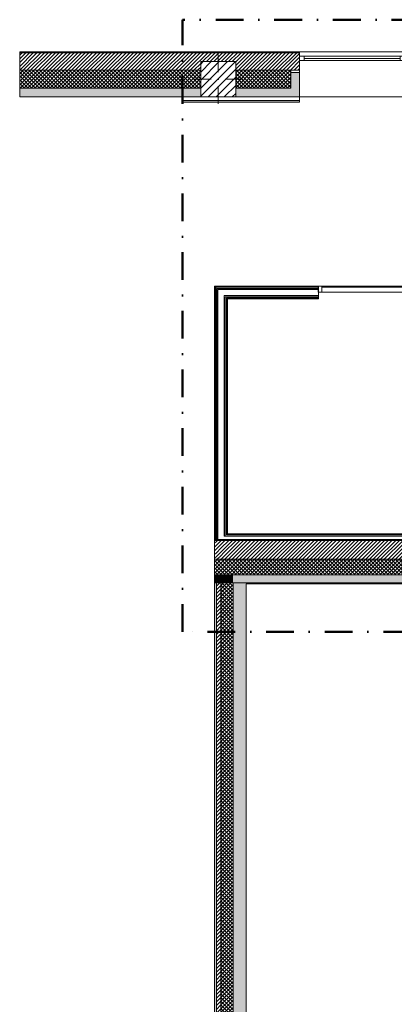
# Model space of a CAD drawing. Header units: millimetres. Extents: x -30280 to 19093, y -17757 to 4746.
# Tile 5 of 33: x -30280 to -25996, y -6505 to 4746. Entities that reach past the tile are written whole.
import ezdxf

# ---------------------------------------------------------------- set-up
doc = ezdxf.new("R2010")
doc.units = ezdxf.units.MM
doc.header["$MEASUREMENT"] = 0
doc.linetypes.add('Punto & Rayas', pattern=[670.277762, 317.5, -176.388889, 0, -176.388874])
doc.linetypes.add('Wipeout_Contour', pattern=[1000, 0, -1000])
for name, color, linetype, lineweight, true_color in [('01_2D_Ambit_Pluma_Nº__242', 7, 'Continuous', 50, 0xfb0013), ('12_FAÇ_Façana_Pluma_Nº__102', 7, 'Continuous', 5, 0xcccccc), ('12_FAÇ_Façana_Pluma_Nº__174', 7, 'Continuous', 13, 0xe4ad2c), ('12_FAÇ_Façana_Pluma_Nº__176', 7, 'Continuous', 15, 0x93a0c6), ('12_FAÇ_Façana_Pluma_Nº__43', 7, 'Continuous', 5, 0xa4a4a6), ('Nuevo_08_E_Envans secs_Pluma_Nº__153', 7, 'Continuous', 25, 0x5a400a), ('Nuevo_08_E_Envans secs_Pluma_Nº__176', 7, 'Continuous', 15, 0x93a0c6), ('Nuevo_08_E_Envans secs_Pluma_Nº__78', 7, 'Continuous', 5, 0x00bb5e), ('Nuevo_Puertas Archicad_Pluma_Nº__3', 7, 'Continuous', 5, 0xa4a4a4), ('Nuevo_Ventanas Archicad_Pluma_Nº__103', 7, 'Continuous', 5, 0xa4a4a6), ('Ventanas Archicad_Pluma_Nº__23', 7, 'Continuous', 5, 0xa4a4a6), ('Ventanas Archicad_Pluma_Nº__3', 7, 'Continuous', 5, 0xa4a4a4), ('Ventanas Archicad_Pluma_Nº__43', 7, 'Continuous', 5, 0xa4a4a6)]:
    doc.layers.add(name, color=color, linetype=linetype, lineweight=lineweight, true_color=true_color)
for name, color, linetype in [('10_ESTR_Pilars', 7, 'Continuous'), ('12_FAÇ_Façana', 7, 'Continuous'), ('Nuevo_08_E_Envans secs', 7, 'Continuous'), ('Nuevo_Puertas Archicad', 7, 'Continuous'), ('Ventanas Archicad', 7, 'Continuous')]:
    doc.layers.add(name, color=color, linetype=linetype)
for name, color, linetype, lineweight in [('10_ESTR_Pilars_Pluma_Nº__20', 1, 'Continuous', 5), ('10_ESTR_Pilars_Pluma_Nº__28', 7, 'Continuous', 20), ('10_ESTR_Pilars_Pluma_Nº__42', 8, 'Continuous', 25), ('12_FAÇ_Façana_Pluma_Nº__2', 8, 'Continuous', 5), ('12_FAÇ_Façana_Pluma_Nº__7', 7, 'Continuous', 5), ('Nuevo_08_E_Envans secs_Pluma_Nº__25', 5, 'Continuous', 5), ('Nuevo_08_E_Envans secs_Pluma_Nº__7', 7, 'Continuous', 5), ('Nuevo_Puertas Archicad_Pluma_Nº__1', 7, 'Continuous', 5), ('Nuevo_Ventanas Archicad_Pluma_Nº__1', 7, 'Continuous', 5), ('Ventanas Archicad_Pluma_Nº__7', 7, 'Continuous', 5)]:
    doc.layers.add(name, color=color, linetype=linetype, lineweight=lineweight)
pattern_1 = [(45, (0, 0), (-21.213203, 21.213203), [])]
pattern_2 = [(45, (0, 0), (-21.213203, 21.213203), []), (135, (0, 0), (21.213203, 21.213203), [])]
pattern_3 = [(45, (0, 0), (-159.1, 159.1), []), (45, (-53.03, 53.03), (-159.1, 159.1), [])]
pattern_4 = [(0, (0, 0), (0, 779.4), [48.75, -401.25]), (0, (225, 389.7), (0, 779.4), [48.75, -401.25]), (60, (0, 0), (-675, 389.7), [48.75, -401.25]), (60, (450, 0), (-675, 389.7), [48.75, -401.25]), (120, (48.75, 0), (675, 389.7), [48.75, -401.25]), (120, (498.75, 0), (675, 389.7), [48.75, -401.25]), (0, (0, 75), (0, 150), [0, -150, 0, -225]), (45, (75, 75), (-106.066, 106.066), [0, -112.5, 0, -187.5])]

# ---------------------------------------------------------------- blocks, each defined once
blk = doc.blocks.new('Ventana Vertical Multi-Faja 27_4')
at = {"layer": 'Ventanas Archicad_Pluma_Nº__23', "color": 253, "linetype": 'Continuous', "lineweight": 5, "true_color": 0xa4a4a6}
for p, q in [((-600, 0), (-550, 0)), ((-550, 0), (-550, -50)), ((550, -50), (550, 0)), ((550, 0), (600, 0)), ((-550, -50), (-600, -50)), ((600, -50), (550, -50))]:
    blk.add_line(p, q, dxfattribs=at)
at = {"layer": 'Ventanas Archicad_Pluma_Nº__3', "color": 253, "linetype": 'Continuous', "lineweight": 5, "true_color": 0xa4a4a4}
for p, q in [((-600, 50), (600, 50)), ((-550, 0), (550, 0)), ((-550, -25), (550, -25)), ((550, -50), (-550, -50)), ((-600, -465), (600, -465))]:
    blk.add_line(p, q, dxfattribs=at)
at = {"layer": 'Ventanas Archicad_Pluma_Nº__43', "color": 253, "linetype": 'Continuous', "lineweight": 5, "true_color": 0xa4a4a6}
for p, q in [((-600, -160), (-600, -185)), ((600, -160), (600, -185))]:
    blk.add_line(p, q, dxfattribs=at)
at = {"layer": 'Ventanas Archicad_Pluma_Nº__7', "color": 7, "linetype": 'Continuous', "lineweight": 5}
for p, q in [((-600, 50), (-600, 40)), ((-600, 40), (-600, 0)), ((-600, 0), (-600, -50)), ((-600, 0), (-600, -50)), ((600, 50), (600, 40)), ((600, 40), (600, 0)), ((600, 0), (600, -50)), ((600, 0), (600, -50)), ((-600, -50), (-600, -160)), ((600, -50), (600, -160)), ((-600, -185), (-600, -365)), ((-600, -185), (-600, -365)), ((600, -185), (600, -365)), ((600, -185), (600, -365)), ((-600, -365), (-600, -465)), ((-600, -365), (-600, -465)), ((600, -365), (600, -465)), ((600, -365), (600, -465))]:
    blk.add_line(p, q, dxfattribs=at)
blk = doc.blocks.new('Muro_3_1', base_point=(11883, 4378))
at = {"layer": '12_FAÇ_Façana', "linetype": 'Continuous', "lineweight": 0, "true_color": 0x000000}
h = blk.add_hatch(dxfattribs=at)
h.set_pattern_fill('Yeso_0001', color=18, style=0, pattern_type=2)
h.set_pattern_definition([(0, (0, 0), (0, 75), [0, -75])])
h.paths.add_polyline_path([(-27079, 4168), (-27179, 4168), (-27179, 4143), (-27079, 4143)])
at = {"layer": '12_FAÇ_Façana_Pluma_Nº__102', "linetype": 'Continuous', "lineweight": 0, "true_color": 0xe5e5e5}
for points in [[(-27179, 3963), (-27079, 3863), (-27079, 4143), (-27179, 4143)], [(-30280, 3963), (-30280, 3863), (-28210, 3863), (-28210, 3963)], [(-27810, 3963), (-27810, 3863), (-27079, 3863), (-27179, 3963)]]:
    blk.add_hatch(color=254, dxfattribs=at).paths.add_polyline_path(points)
at = {"layer": '12_FAÇ_Façana_Pluma_Nº__174', "linetype": 'Continuous', "lineweight": 13, "true_color": 0xe4ad2c}
h = blk.add_hatch(dxfattribs=at)
h.set_pattern_fill('SATE_Aislamiento_0001', color=42, style=0, pattern_type=2)
h.set_pattern_definition(pattern_2)
h.paths.add_polyline_path([(-30280, 3963), (-28210, 3963), (-28210, 4168), (-30280, 4168)])
h = blk.add_hatch(dxfattribs=at)
h.set_pattern_fill('SATE_Aislamiento_0001', color=42, style=0, pattern_type=2)
h.set_pattern_definition(pattern_2)
h.paths.add_polyline_path([(-27810, 4168), (-27810, 3963), (-27179, 3963), (-27179, 4143), (-27179, 4168)])
at = {"layer": '12_FAÇ_Façana_Pluma_Nº__176', "linetype": 'Continuous', "lineweight": 0, "true_color": 0x495063}
blk.add_hatch(color=251, dxfattribs=at).paths.add_polyline_path([(-30280, 4368), (-27079, 4368), (-27079, 4378), (-30280, 4378)])
at = {"layer": '12_FAÇ_Façana_Pluma_Nº__2', "linetype": 'Continuous', "lineweight": 5}
h = blk.add_hatch(dxfattribs=at)
h.set_pattern_fill('Ceramic_0001', color=8, style=0, pattern_type=2)
h.set_pattern_definition(pattern_1)
h.paths.add_polyline_path([(-30280, 4368), (-30280, 4168), (-28210, 4168), (-28210, 4268), (-27810, 4268), (-27810, 4168), (-27079, 4168), (-27079, 4368)])
at = {"layer": '12_FAÇ_Façana_Pluma_Nº__43', "color": 253, "linetype": 'Continuous', "lineweight": 5, "true_color": 0xa4a4a6}
for p, q in [((-27179, 4168), (-27079, 4168)), ((-27179, 4143), (-27179, 4168)), ((-27079, 4168), (-27079, 4143)), ((-27079, 4143), (-27179, 4143))]:
    blk.add_line(p, q, dxfattribs=at)
at = {"layer": '12_FAÇ_Façana_Pluma_Nº__7', "color": 7, "linetype": 'Continuous', "lineweight": 5}
for p, q in [((-27079, 4368), (-30280, 4368)), ((-27079, 4378), (-27079, 4368)), ((-27079, 4368), (-27079, 4328)), ((-27079, 4328), (-27079, 4278)), ((-27079, 4278), (-27079, 4168)), ((-28210, 4168), (-30280, 4168)), ((-27179, 4168), (-27810, 4168)), ((-27179, 3963), (-27179, 4143)), ((-27079, 4143), (-27079, 3963)), ((-27079, 4143), (-27079, 3963)), ((-30280, 3963), (-28210, 3963)), ((-27810, 3963), (-27179, 3963)), ((-27079, 3963), (-27079, 3863)), ((-27079, 3963), (-27079, 3863))]:
    blk.add_line(p, q, dxfattribs=at)
at = {"layer": '12_FAÇ_Façana_Pluma_Nº__7', "color": 7, "linetype": 'Continuous', "lineweight": 5, "flags": 128}
for points in [[(-27079, 4378), (-30280, 4378)], [(-30280, 4378), (-30280, 3863)], [(-30280, 3863), (-28210, 3863)], [(-27810, 3863), (-27079, 3863)]]:
    blk.add_lwpolyline(points, dxfattribs=at)
at = {"layer": 'Ventanas Archicad', "color": 253, "linetype": 'Continuous', "lineweight": 5, "true_color": 0xa4a4a6, "zscale": 1000}
blk.add_blockref('Ventana Vertical Multi-Faja 27_4', (-26479, 4328), dxfattribs=at)
blk = doc.blocks.new('Muro_4_1', base_point=(-28051, -1194))
at = {"layer": '12_FAÇ_Façana_Pluma_Nº__102', "linetype": 'Continuous', "lineweight": 0, "true_color": 0xe5e5e5}
for points in [[(-28051, -1599), (-28051, -1689), (-28031, -1689), (-28031, -1599)], [(-28031, -1599), (-28031, -1689), (-27981, -1689), (-27981, -1599)], [(-27981, -1599), (-27981, -1689), (-27841, -1689), (-27841, -1599)], [(-27841, -1599), (-27841, -1689), (-27698, -1689), (-27762, -1599)], [(-27698, -1689), (-25366, -1689), (-25366, -1599), (-27762, -1599)], [(-27691, -1699), (-25366, -1699), (-25366, -1689), (-27691, -1689)]]:
    blk.add_hatch(color=254, dxfattribs=at).paths.add_polyline_path(points)
at = {"layer": '12_FAÇ_Façana_Pluma_Nº__174', "linetype": 'Continuous', "lineweight": 13, "true_color": 0xe4ad2c}
h = blk.add_hatch(dxfattribs=at)
h.set_pattern_fill('SATE_Aislamiento_0001', color=42, style=0, pattern_type=2)
h.set_pattern_definition(pattern_2)
h.paths.add_polyline_path([(-28051, -1419), (-28051, -1599), (-28031, -1599), (-28031, -1419)])
h = blk.add_hatch(dxfattribs=at)
h.set_pattern_fill('SATE_Aislamiento_0001', color=42, style=0, pattern_type=2)
h.set_pattern_definition(pattern_2)
h.paths.add_polyline_path([(-28031, -1419), (-28031, -1599), (-27981, -1599), (-27981, -1419)])
h = blk.add_hatch(dxfattribs=at)
h.set_pattern_fill('SATE_Aislamiento_0001', color=42, style=0, pattern_type=2)
h.set_pattern_definition(pattern_2)
h.paths.add_polyline_path([(-27981, -1419), (-27981, -1599), (-27841, -1599), (-27841, -1489), (-27890, -1419)])
h = blk.add_hatch(dxfattribs=at)
h.set_pattern_fill('SATE_Aislamiento_0001', color=42, style=0, pattern_type=2)
h.set_pattern_definition(pattern_2)
h.paths.add_polyline_path([(-27762, -1599), (-25366, -1599), (-25366, -1419), (-27890, -1419)])
h = blk.add_hatch(dxfattribs=at)
h.set_pattern_fill('SATE_Aislamiento_0001', color=42, style=0, pattern_type=2)
h.set_pattern_definition(pattern_2)
h.paths.add_polyline_path([(-27762, -1599), (-27841, -1489), (-27841, -1599)])
at = {"layer": '12_FAÇ_Façana_Pluma_Nº__176', "linetype": 'Continuous', "lineweight": 0, "true_color": 0x495063}
for points in [[(-28051, -1204), (-28044, -1204), (-28051, -1194)], [(-25366, -1194), (-28051, -1194), (-28044, -1204), (-25366, -1204)]]:
    blk.add_hatch(color=251, dxfattribs=at).paths.add_polyline_path(points)
at = {"layer": '12_FAÇ_Façana_Pluma_Nº__2', "linetype": 'Continuous', "lineweight": 5}
h = blk.add_hatch(dxfattribs=at)
h.set_pattern_fill('Ceramic_0001', color=8, style=0, pattern_type=2)
h.set_pattern_definition(pattern_1)
h.paths.add_polyline_path([(-28051, -1204), (-28051, -1419), (-28031, -1419), (-28031, -1222), (-28044, -1204)])
h = blk.add_hatch(dxfattribs=at)
h.set_pattern_fill('Ceramic_0001', color=8, style=0, pattern_type=2)
h.set_pattern_definition(pattern_1)
h.paths.add_polyline_path([(-27890, -1419), (-25366, -1419), (-25366, -1204), (-28044, -1204)])
h = blk.add_hatch(dxfattribs=at)
h.set_pattern_fill('Ceramic_0001', color=8, style=0, pattern_type=2)
h.set_pattern_definition(pattern_1)
h.paths.add_polyline_path([(-27981, -1419), (-27981, -1292), (-28031, -1222), (-28031, -1419)])
h = blk.add_hatch(dxfattribs=at)
h.set_pattern_fill('Ceramic_0001', color=8, style=0, pattern_type=2)
h.set_pattern_definition(pattern_1)
h.paths.add_polyline_path([(-27890, -1419), (-27981, -1292), (-27981, -1419)])
at = {"layer": '12_FAÇ_Façana_Pluma_Nº__7', "color": 7, "linetype": 'Continuous', "lineweight": 5}
for p, q in [((-28044, -1204), (-28051, -1204)), ((-25366, -1204), (-28044, -1204)), ((-28031, -1419), (-28051, -1419)), ((-27981, -1419), (-28031, -1419)), ((-27890, -1419), (-27981, -1419)), ((-27890, -1419), (-25366, -1419)), ((-28031, -1599), (-28051, -1599)), ((-27981, -1599), (-28031, -1599)), ((-27841, -1599), (-27981, -1599)), ((-27762, -1599), (-27841, -1599)), ((-27762, -1599), (-25366, -1599)), ((-28031, -1689), (-28051, -1689)), ((-27981, -1689), (-28031, -1689)), ((-27841, -1689), (-27981, -1689)), ((-27698, -1689), (-27841, -1689)), ((-27698, -1689), (-25366, -1689))]:
    blk.add_line(p, q, dxfattribs=at)
at = {"layer": '12_FAÇ_Façana_Pluma_Nº__7', "color": 7, "linetype": 'Continuous', "lineweight": 5, "flags": 128}
for points in [[(-28051, -1194), (-28051, -1204)], [(-25366, -1194), (-28051, -1194)], [(-28051, -1204), (-28051, -1419)], [(-25366, -1204), (-25366, -1194)], [(-25366, -1419), (-25366, -1204)], [(-28051, -1419), (-28051, -1599)], [(-25366, -1599), (-25366, -1419)], [(-28051, -1599), (-28051, -1689)], [(-25366, -1689), (-25366, -1599)], [(-27691, -1699), (-25366, -1699)], [(-25366, -1699), (-25366, -1689)]]:
    blk.add_lwpolyline(points, dxfattribs=at)
blk = doc.blocks.new('Muro_36_1', base_point=(-28051, -9965))
at = {"layer": '12_FAÇ_Façana_Pluma_Nº__102', "linetype": 'Continuous', "lineweight": 0, "true_color": 0xe5e5e5}
for points in [[(-27841, -1699), (-27691, -1699), (-27698, -1689), (-27841, -1689)], [(-27691, -1699), (-27841, -1699), (-27841, -6834), (-27818, -6834), (-27818, -7234), (-27841, -7234), (-27841, -9965), (-27691, -9965)], [(-27698, -1689), (-27691, -1699), (-27691, -1689)]]:
    blk.add_hatch(color=254, dxfattribs=at).paths.add_polyline_path(points)
at = {"layer": '12_FAÇ_Façana_Pluma_Nº__174', "linetype": 'Continuous', "lineweight": 13, "true_color": 0xe4ad2c}
h = blk.add_hatch(dxfattribs=at)
h.set_pattern_fill('SATE_Aislamiento_0001', color=42, style=0, pattern_type=2)
h.set_pattern_definition(pattern_2)
h.paths.add_polyline_path([(-27841, -1689), (-27981, -1689), (-27981, -6834), (-27841, -6834)])
h = blk.add_hatch(dxfattribs=at)
h.set_pattern_fill('SATE_Aislamiento_0001', color=42, style=0, pattern_type=2)
h.set_pattern_definition(pattern_2)
h.paths.add_polyline_path([(-27981, -7234), (-27981, -9965), (-27841, -9965), (-27841, -7234)])
at = {"layer": '12_FAÇ_Façana_Pluma_Nº__176', "linetype": 'Continuous', "lineweight": 0, "true_color": 0x495063}
for points in [[(-28031, -1689), (-28051, -1689), (-28051, -6834), (-28031, -6834)], [(-28051, -7234), (-28051, -9965), (-28031, -9965), (-28031, -7234)]]:
    blk.add_hatch(color=251, dxfattribs=at).paths.add_polyline_path(points)
at = {"layer": '12_FAÇ_Façana_Pluma_Nº__2', "linetype": 'Continuous', "lineweight": 5}
h = blk.add_hatch(dxfattribs=at)
h.set_pattern_fill('Ceramic_0001', color=8, style=0, pattern_type=2)
h.set_pattern_definition(pattern_1)
h.paths.add_polyline_path([(-27981, -1689), (-28031, -1689), (-28031, -6834), (-27981, -6834)])
h = blk.add_hatch(dxfattribs=at)
h.set_pattern_fill('Ceramic_0001', color=8, style=0, pattern_type=2)
h.set_pattern_definition(pattern_1)
h.paths.add_polyline_path([(-28031, -7234), (-28031, -9965), (-27981, -9965), (-27981, -7234)])
at = {"layer": '12_FAÇ_Façana_Pluma_Nº__7', "color": 7, "linetype": 'Continuous', "lineweight": 5}
for p, q in [((-28031, -1689), (-28051, -1689)), ((-28031, -1689), (-28031, -6834)), ((-27981, -1689), (-28031, -1689)), ((-27981, -1689), (-27981, -6834)), ((-27841, -1689), (-27981, -1689)), ((-27841, -1689), (-27841, -1699)), ((-27698, -1689), (-27841, -1689)), ((-27841, -1699), (-27841, -6834)), ((-28031, -7234), (-28031, -9965)), ((-27981, -7234), (-27981, -9965)), ((-27841, -7234), (-27841, -9965))]:
    blk.add_line(p, q, dxfattribs=at)
at = {"layer": '12_FAÇ_Façana_Pluma_Nº__7', "color": 7, "linetype": 'Continuous', "lineweight": 5, "flags": 128}
for points in [[(-28051, -1689), (-28051, -6834)], [(-27691, -9965), (-27691, -1699)], [(-28051, -7234), (-28051, -9965)], [(-27841, -9965), (-27871, -9965)], [(-27691, -9965), (-27721, -9965)]]:
    blk.add_lwpolyline(points, dxfattribs=at)
blk = doc.blocks.new('Muro_116_1', base_point=(-27905, -1129))
at = {"layer": 'Nuevo_08_E_Envans secs_Pluma_Nº__25', "color": 5, "linetype": 'Continuous', "lineweight": 5}
for p, q in [((-27943, -1154), (-27930, -1154)), ((-25366, -1154), (-27930, -1154)), ((-25366, -1141), (-27917, -1141)), ((-25366, -1135), (-27911, -1135))]:
    blk.add_line(p, q, dxfattribs=at)
at = {"layer": 'Nuevo_08_E_Envans secs_Pluma_Nº__25', "color": 5, "linetype": 'Continuous', "lineweight": 5, "flags": 128}
for points in [[(-27943, -1194), (-25366, -1194)], [(-25366, -1129), (-27905, -1129)], [(-25366, -1129), (-25366, -1135)], [(-25366, -1135), (-25366, -1141)], [(-25366, -1141), (-25366, -1154)], [(-25366, -1154), (-25366, -1194)]]:
    blk.add_lwpolyline(points, dxfattribs=at)
at = {"layer": 'Nuevo_08_E_Envans secs_Pluma_Nº__78', "color": 112, "linetype": 'Continuous', "lineweight": 5, "true_color": 0x00bb5e}
for p, q in [((-27930, -1154), (-27930, -1141)), ((-27917, -1141), (-27917, -1135)), ((-27911, -1129), (-27911, -1132)), ((-27911, -1135), (-27911, -1132))]:
    blk.add_line(p, q, dxfattribs=at)
blk = doc.blocks.new('Muro_117_1', base_point=(-27905, 1701))
at = {"layer": 'Nuevo_08_E_Envans secs_Pluma_Nº__25', "color": 5, "linetype": 'Continuous', "lineweight": 5}
blk.add_line((-27943, -1154), (-27930, -1154), dxfattribs=at)
at = {"layer": 'Nuevo_08_E_Envans secs_Pluma_Nº__78', "color": 112, "linetype": 'Continuous', "lineweight": 5, "true_color": 0x00bb5e}
for p, q in [((-28039, 1695), (-28045, 1695)), ((-28045, -1191), (-28045, 1695)), ((-28026, 1689), (-28039, 1689)), ((-28039, -1189), (-28039, 1689)), ((-28026, -1183), (-28026, 1676)), ((-27943, 1663), (-28013, 1663)), ((-28013, -1177), (-28013, 1663)), ((-27930, 1593), (-27943, 1593)), ((-27943, -1146), (-27943, 1593)), ((-27930, -1140), (-27930, 1580)), ((-27911, 1567), (-27917, 1567)), ((-27917, -1134), (-27917, 1567)), ((-27905, 1561), (-27911, 1561)), ((-27911, -1129), (-27911, 1561)), ((-28045, -1194), (-28045, -1191)), ((-28039, -1194), (-28039, -1189)), ((-28026, -1194), (-28026, -1183)), ((-28013, -1194), (-28013, -1177)), ((-27943, -1154), (-27943, -1146)), ((-27930, -1141), (-27930, -1140)), ((-27930, -1154), (-27930, -1141)), ((-27917, -1135), (-27917, -1134)), ((-27917, -1141), (-27917, -1135)), ((-27911, -1129), (-27911, -1132)), ((-27911, -1135), (-27911, -1132))]:
    blk.add_line(p, q, dxfattribs=at)
at = {"layer": 'Nuevo_08_E_Envans secs_Pluma_Nº__78', "color": 112, "linetype": 'Continuous', "lineweight": 5, "true_color": 0x00bb5e, "flags": 128}
for points in [[(-28051, 1701), (-28045, 1701)], [(-28051, 1701), (-28051, -1194)], [(-27905, -1129), (-27905, 1555)], [(-28051, -1194), (-28045, -1194)], [(-28045, -1194), (-28039, -1194)], [(-28039, -1194), (-28026, -1194)], [(-28026, -1194), (-28013, -1194)], [(-28013, -1194), (-27943, -1194)]]:
    blk.add_lwpolyline(points, dxfattribs=at)
blk = doc.blocks.new('Muro_118_1', base_point=(-26863, 1701))
at = {"layer": 'Nuevo_08_E_Envans secs_Pluma_Nº__78', "color": 112, "linetype": 'Continuous', "lineweight": 5, "true_color": 0x00bb5e}
for p, q in [((-28039, 1695), (-28045, 1695)), ((-26863, 1695), (-28039, 1695)), ((-28026, 1689), (-28039, 1689)), ((-26863, 1689), (-28026, 1689)), ((-28013, 1676), (-28026, 1676)), ((-26863, 1676), (-28013, 1676)), ((-27943, 1663), (-28013, 1663)), ((-26863, 1663), (-27943, 1663)), ((-27930, 1593), (-27943, 1593)), ((-26863, 1593), (-27930, 1593)), ((-27917, 1580), (-27930, 1580)), ((-26863, 1580), (-27917, 1580)), ((-27911, 1567), (-27917, 1567)), ((-26863, 1567), (-27911, 1567)), ((-27905, 1561), (-27911, 1561)), ((-26863, 1561), (-27905, 1561))]:
    blk.add_line(p, q, dxfattribs=at)
at = {"layer": 'Nuevo_08_E_Envans secs_Pluma_Nº__78', "color": 112, "linetype": 'Continuous', "lineweight": 5, "true_color": 0x00bb5e, "flags": 128}
for points in [[(-26863, 1701), (-28045, 1701)], [(-26863, 1701), (-26863, 1695)], [(-26863, 1695), (-26863, 1689)], [(-26863, 1689), (-26863, 1676)], [(-26863, 1676), (-26863, 1663)], [(-26863, 1636), (-26863, 1593)], [(-26863, 1593), (-26863, 1580)], [(-26863, 1580), (-26863, 1567)], [(-27905, 1555), (-26863, 1555)], [(-26863, 1567), (-26863, 1561)], [(-26863, 1561), (-26863, 1555)]]:
    blk.add_lwpolyline(points, dxfattribs=at)
blk = doc.blocks.new('Ventana Escaparate 27_7')
at = {"layer": 'Nuevo_Ventanas Archicad_Pluma_Nº__103', "linetype": 'Continuous', "lineweight": 5, "true_color": 0xa4a4a6}
h = blk.add_hatch(dxfattribs=at)
h.set_pattern_fill('Acero_0001', color=253, style=0, pattern_type=2)
h.set_pattern_definition(pattern_3)
h.paths.add_polyline_path([(-1027, 0), (-1027, -70), (-987, -70), (-987, 0)])
h = blk.add_hatch(dxfattribs=at)
h.set_pattern_fill('Acero_0001', color=253, style=0, pattern_type=2)
h.set_pattern_definition(pattern_3)
h.paths.add_polyline_path([(987, 0), (987, -70), (1027, -70), (1027, 0)])
at = {"layer": 'Nuevo_Ventanas Archicad_Pluma_Nº__1', "color": 7, "linetype": 'Continuous', "lineweight": 5}
for p, q in [((-1027, 0), (1027, 0)), ((-1027, 0), (1027, 0)), ((-1027, 0), (-1027, -70)), ((-987, 0), (-1027, 0)), ((-1027, -5), (-1027, 0)), ((-1027, -5), (-1027, 0)), ((-987, -70), (-987, 0)), ((987, 0), (987, -70)), ((1027, 0), (987, 0)), ((1027, -70), (1027, 0)), ((1027, -5), (1027, 0)), ((1027, -5), (1027, 0)), ((-1027, -65), (-1027, -5)), ((-1027, -65), (-1027, -5)), ((-1027, -70), (-1027, -65)), ((-1027, -70), (-1027, -65)), ((-1027, -70), (1027, -70)), ((-1027, -70), (1027, -70)), ((-1027, -70), (-987, -70)), ((-987, -10), (987, -10)), ((987, -70), (1027, -70)), ((1027, -65), (1027, -5)), ((1027, -65), (1027, -5)), ((1027, -70), (1027, -65)), ((1027, -70), (1027, -65))]:
    blk.add_line(p, q, dxfattribs=at)
blk = doc.blocks.new('Ventana Escaparate 27_8')
at = {"layer": 'Nuevo_Ventanas Archicad_Pluma_Nº__103', "linetype": 'Continuous', "lineweight": 5, "true_color": 0xa4a4a6}
h = blk.add_hatch(dxfattribs=at)
h.set_pattern_fill('Acero_0001', color=253, style=0, pattern_type=2)
h.set_pattern_definition(pattern_3)
h.paths.add_polyline_path([(-2070, 0), (-2070, -70), (-2030, -70), (-2030, 0)])
h = blk.add_hatch(dxfattribs=at)
h.set_pattern_fill('Acero_0001', color=253, style=0, pattern_type=2)
h.set_pattern_definition(pattern_3)
h.paths.add_polyline_path([(2030, 0), (2030, -70), (2070, -70), (2070, 0)])
at = {"layer": 'Nuevo_Ventanas Archicad_Pluma_Nº__1', "color": 7, "linetype": 'Continuous', "lineweight": 5}
for p, q in [((-2070, 0), (2070, 0)), ((-2070, 0), (2070, 0)), ((-2070, 0), (-2070, -70)), ((-2030, 0), (-2070, 0)), ((-2070, -5), (-2070, 0)), ((-2070, -5), (-2070, 0)), ((-2030, -70), (-2030, 0)), ((2030, 0), (2030, -70)), ((2070, 0), (2030, 0)), ((2070, -70), (2070, 0)), ((2070, -5), (2070, 0)), ((2070, -5), (2070, 0)), ((-2070, -65), (-2070, -5)), ((-2070, -65), (-2070, -5)), ((-2070, -70), (-2070, -65)), ((-2070, -70), (-2070, -65)), ((-2070, -70), (2070, -70)), ((-2070, -70), (2070, -70)), ((-2070, -70), (-2030, -70)), ((-2030, -10), (2030, -10)), ((2030, -70), (2070, -70)), ((2070, -65), (2070, -5)), ((2070, -65), (2070, -5)), ((2070, -70), (2070, -65)), ((2070, -70), (2070, -65))]:
    blk.add_line(p, q, dxfattribs=at)
blk = doc.blocks.new('Puerta Doble 27')
at = {"layer": 'Nuevo_Puertas Archicad', "linetype": 'Continuous', "lineweight": 0, "true_color": 0xffffff}
h = blk.add_hatch(dxfattribs=at)
h.set_pattern_fill('Hormigón_en_Masa_0001', style=0, pattern_type=2)
h.set_pattern_definition(pattern_4)
h.paths.add_polyline_path([(-782, 782), (-782, 732), (-742, 732), (-742, 782)])
h = blk.add_hatch(dxfattribs=at)
h.set_pattern_fill('Hormigón_en_Masa_0001', style=0, pattern_type=2)
h.set_pattern_definition(pattern_4)
h.paths.add_polyline_path([(782, 782), (742, 782), (742, 732), (782, 732)])
h = blk.add_hatch(dxfattribs=at)
h.set_pattern_fill('Hormigón_en_Masa_0001', style=0, pattern_type=2)
h.set_pattern_definition(pattern_4)
h.paths.add_polyline_path([(-742, 0), (-742, 50), (-782, 50), (-782, 0)])
h = blk.add_hatch(dxfattribs=at)
h.set_pattern_fill('Hormigón_en_Masa_0001', style=0, pattern_type=2)
h.set_pattern_definition(pattern_4)
h.paths.add_polyline_path([(742, 0), (782, 0), (782, 50), (742, 50)])
at = {"layer": 'Nuevo_Puertas Archicad_Pluma_Nº__1', "color": 7, "linetype": 'Continuous', "lineweight": 5}
for p, q in [((-782, 782), (-782, 732)), ((-742, 782), (-782, 782)), ((-782, 732), (-742, 732)), ((-762, 732), (-762, 50)), ((-742, 732), (-742, 782)), ((742, 732), (742, 782)), ((742, 782), (782, 782)), ((782, 732), (742, 732)), ((762, 732), (762, 50)), ((782, 782), (782, 732)), ((-782, 0), (-800, 0)), ((-800, 0), (-800, -70)), ((-800, 0), (-800, -5)), ((-800, 0), (-800, -5)), ((-742, 50), (-782, 50)), ((-782, 50), (-782, 0)), ((-782, -40), (-782, 0)), ((-782, 0), (-742, 0)), ((-742, 0), (-742, 50)), ((742, 0), (742, 50)), ((742, 50), (782, 50)), ((782, 0), (742, 0)), ((782, 50), (782, 0)), ((800, 0), (782, 0)), ((782, 0), (782, -40)), ((800, -70), (800, 0)), ((800, 0), (800, -5)), ((800, 0), (800, -5)), ((-800, -5), (-800, -65)), ((-800, -5), (-800, -65)), ((-800, -65), (-800, -70)), ((-800, -65), (-800, -70)), ((-800, -70), (-770, -70)), ((-770, -40), (-782, -40)), ((-770, -70), (-770, -40)), ((782, -40), (770, -40)), ((770, -40), (770, -70)), ((770, -70), (800, -70)), ((800, -5), (800, -65)), ((800, -5), (800, -65)), ((800, -65), (800, -70)), ((800, -65), (800, -70))]:
    blk.add_line(p, q, dxfattribs=at)
at = {"layer": 'Nuevo_Puertas Archicad_Pluma_Nº__1', "color": 7, "linetype": 'Continuous', "lineweight": 5, "flags": 128}
for points in [[(-782, 732), (-782, 50), (-762, 50), (-762, 732)], [(-762, 732), (-762, 50), (-742, 50), (-742, 732)], [(762, 732), (762, 50), (742, 50), (742, 732)], [(782, 732), (782, 50), (762, 50), (762, 732)]]:
    blk.add_lwpolyline(points, close=True, dxfattribs=at)
at = {"layer": 'Nuevo_Puertas Archicad_Pluma_Nº__3', "color": 253, "linetype": 'Continuous', "lineweight": 5, "true_color": 0xa4a4a4}
for centre, start, end in [((-782, 0), 0, 90), ((782, 0), 90, 180)]:
    blk.add_arc(centre, 782, start, end, dxfattribs=at)
blk = doc.blocks.new('Muro_136_1', base_point=(-19071, 1701))
at = {"layer": 'Nuevo_08_E_Envans secs_Pluma_Nº__153', "color": 48, "linetype": 'Continuous', "lineweight": 25, "true_color": 0x5a400a}
for p, q in [((-26863, 1696), (-26863, 1701)), ((-26863, 1636), (-26863, 1696)), ((-19071, 1696), (-19071, 1701)), ((-19071, 1636), (-19071, 1696)), ((-26863, 1631), (-26863, 1636)), ((-19071, 1631), (-19071, 1636))]:
    blk.add_line(p, q, dxfattribs=at)
at = {"layer": 'Nuevo_Puertas Archicad', "color": 253, "linetype": 'Continuous', "lineweight": 5, "true_color": 0xa4a4a6, "zscale": 1000, "rotation": 180}
blk.add_blockref('Puerta Doble 27', (-21924, 1631), dxfattribs=at)
at = {"layer": 'Nuevo_Ventanas Archicad_Pluma_Nº__1', "color": 7, "linetype": 'Continuous', "lineweight": 5, "zscale": 1000}
for name, p in [('Ventana Escaparate 27_8', (-24794, 1701)), ('Ventana Escaparate 27_7', (-20098, 1701))]:
    blk.add_blockref(name, p, dxfattribs=at)
blk = doc.blocks.new('Muro_156_1', base_point=(-28417, 3803))
at = {"layer": 'Nuevo_08_E_Envans secs_Pluma_Nº__176', "linetype": 'Continuous', "lineweight": 0, "true_color": 0x495063}
blk.add_hatch(color=251, dxfattribs=at).paths.add_polyline_path([(-28417, 3803), (-27079, 3803), (-27079, 3823), (-28417, 3823)])
at = {"layer": 'Nuevo_08_E_Envans secs_Pluma_Nº__7', "color": 7, "linetype": 'Continuous', "lineweight": 5}
blk.add_line((-28417, 3823), (-27079, 3823), dxfattribs=at)
at = {"layer": 'Nuevo_08_E_Envans secs_Pluma_Nº__7', "color": 7, "linetype": 'Continuous', "lineweight": 5, "flags": 128}
for points in [[(-28210, 3863), (-28417, 3863)], [(-28417, 3863), (-28417, 3803)], [(-27079, 3863), (-27810, 3863)], [(-27079, 3803), (-27079, 3863)], [(-28417, 3803), (-27079, 3803)]]:
    blk.add_lwpolyline(points, dxfattribs=at)
blk = doc.blocks.new('Pilar_36_1', base_point=(-28010, 4066))
at = {"color": 254, "linetype": 'Wipeout_Contour', "lineweight": 0, "ltscale": 113216.11852}
blk.add_wipeout([(-28210, 3863), (-27810, 3863), (-27810, 4268), (-28210, 4268)], dxfattribs=at).dxf.layer = '10_ESTR_Pilars'
at = {"layer": '10_ESTR_Pilars_Pluma_Nº__42', "linetype": 'Continuous', "lineweight": 25}
h = blk.add_hatch(dxfattribs=at)
h.set_pattern_fill('00_GCT_trama_45º_e1_400__05', color=8, style=0, pattern_type=2)
h.set_pattern_definition([(45, (0, 0), (-45.96194, 45.96194), [])])
h.paths.add_polyline_path([(-28210, 3863), (-27810, 3863), (-27810, 4268), (-28210, 4268)])
at = {"layer": '10_ESTR_Pilars_Pluma_Nº__20', "color": 1, "linetype": 'Continuous', "lineweight": 5}
for p, q in [((-28010, 4146), (-28010, 4348)), ((-28090, 4066), (-28290, 4066)), ((-27930, 4066), (-27730, 4066)), ((-28010, 3986), (-28010, 3783))]:
    blk.add_line(p, q, dxfattribs=at)
blk.add_point((-28010, 4066), dxfattribs=at)
at = {"layer": '10_ESTR_Pilars_Pluma_Nº__28', "color": 7, "linetype": 'Continuous', "lineweight": 20, "flags": 128}
blk.add_lwpolyline([(-28210, 3863), (-27810, 3863), (-27810, 4268), (-28210, 4268)], close=True, dxfattribs=at)

msp = doc.modelspace()

# ---------------------------------------------------------------- linework, layer by layer
at = {"layer": '01_2D_Ambit_Pluma_Nº__242', "color": 1, "linetype": 'Punto & Rayas', "lineweight": 50, "true_color": 0xfb0013, "flags": 128}
msp.add_lwpolyline([(-28417, -2250), (-28417, 4746), (7590, 4746), (7590, -1865), (6643, -1865), (6643, -11393), (6643, -17757), (-18986, -17757), (-18986, -11835), (-2448, -11835), (-2448, -2250)], close=True, dxfattribs=at)

# ---------------------------------------------------------------- block references
at = {"layer": '12_FAÇ_Façana', "color": 7, "lineweight": 20}
for name, p in [('Muro_3_1', (11883, 4378)), ('Muro_4_1', (-28051, -1194)), ('Muro_36_1', (-28051, -9965))]:
    msp.add_blockref(name, p, dxfattribs=at)
at = {"layer": 'Nuevo_08_E_Envans secs', "color": 7, "lineweight": 20}
msp.add_blockref('Muro_156_1', (-28417, 3803), dxfattribs=at)
at = {"layer": 'Nuevo_08_E_Envans secs', "color": 112, "lineweight": 5, "true_color": 0x00bb5e}
for name, p in [('Muro_117_1', (-27905, 1701)), ('Muro_118_1', (-26863, 1701))]:
    msp.add_blockref(name, p, dxfattribs=at)
at = {"layer": 'Nuevo_08_E_Envans secs', "color": 48, "lineweight": 25, "true_color": 0x5a400a}
msp.add_blockref('Muro_136_1', (-19071, 1701), dxfattribs=at)
at = {"layer": 'Nuevo_08_E_Envans secs', "color": 5, "lineweight": 5}
msp.add_blockref('Muro_116_1', (-27905, -1129), dxfattribs=at)

# ---------------------------------------------------------------- next in the draw order: block references
at = {"layer": '10_ESTR_Pilars', "color": 7, "lineweight": 20}
msp.add_blockref('Pilar_36_1', (-28010, 4066), dxfattribs=at)

doc.saveas('drawing.dxf')
